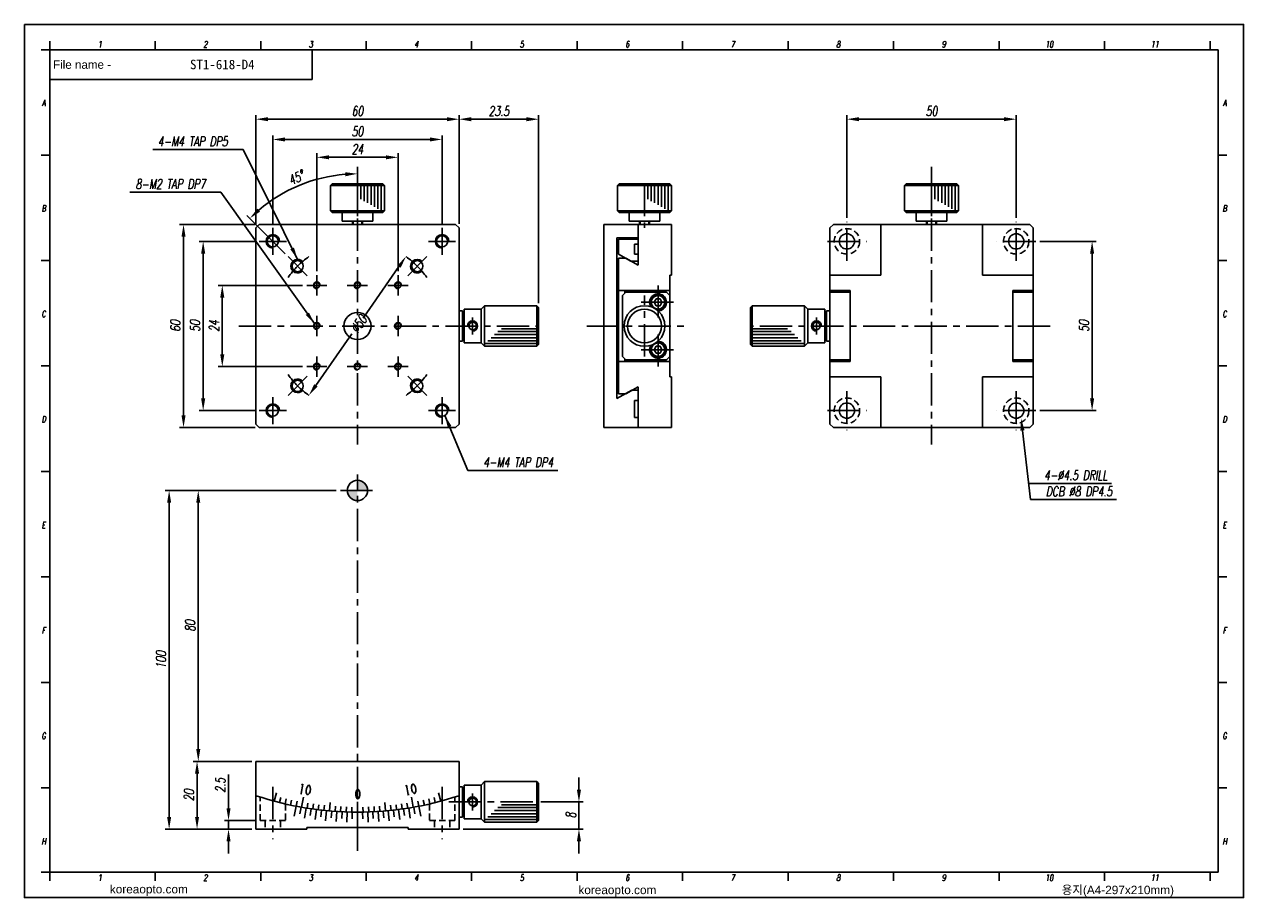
# Model space of a CAD drawing. Extents: x 0 to 360, y 0 to 258.
import ezdxf
from ezdxf.enums import TextEntityAlignment as Align

# ---------------------------------------------------------------- set-up
doc = ezdxf.new("R2010")
doc.units = 0
doc.header["$LTSCALE"] = 0.3
doc.header["$MEASUREMENT"] = 0
doc.linetypes.add('CENTER', pattern=[50.8, 31.75, -6.35, 6.35, -6.35])
doc.linetypes.add('HIDDEN', pattern=[9.525, 6.35, -3.175])
doc.layers.get('0').update_dxf_attribs({"linetype": 'CONTINUOUS'})
doc.layers.get('DEFPOINTS').update_dxf_attribs({"linetype": 'CONTINUOUS'})
for name, color, linetype in [('1', 7, 'CONTINUOUS'), ('3', 214, 'CONTINUOUS'), ('CEN', 1, 'CENTER'), ('FORM', 7, 'CONTINUOUS'), ('PAPER', 2, 'CONTINUOUS'), ('W', 4, 'CONTINUOUS')]:
    doc.layers.add(name, color=color, linetype=linetype)
doc.styles.add('H', font='arial.ttf')
doc.styles.add('S', font='romans.shx', dxfattribs={"width": 0.7, "oblique": 10, "bigfont": 'bigfont.shx'})
doc.styles.add('SEACAD_arial_ttf', font='arial.ttf')
doc.styles.add('SEACAD_arial_ttfI', font='arial.ttf')
doc.styles.get("Standard").update_dxf_attribs({"font": 'romans.shx', "width": 0.7, "oblique": 10, "bigfont": 'whgtxt.shx'})
doc.dimstyles.new('A1', dxfattribs={"dimscale": 1.5, "dimtxt": 0.96, "dimasz": 1.2, "dimexe": 0.4, "dimexo": 0.4, "dimgap": 0.32, "dimtad": 1, "dimdec": 4, "dimdsep": 46, "dimlunit": 6, "dimtxsty": 'Standard', "dimcen": 2.5, "dimclrd": 4, "dimclre": 4, "dimclrt": 3, "dimadec": 0, "dimazin": 0, "dimtfac": 1, "dimtdec": 4, "dimtmove": 0, "dimatfit": 3, "dimfxl": 0, "dimtolj": 1, "dimtzin": 0, "dimarcsym": 0})

# ---------------------------------------------------------------- blocks, each defined once
blk = doc.blocks.new('*D34')
at = {"color": 4, "lineweight": -2}
for p, q in [((68.37, 199.08), (68.37, 231.16)), ((128.37, 199.08), (128.37, 231.16)), ((71.97, 229.96), (124.77, 229.96))]:
    blk.add_line(p, q, dxfattribs=at)
at = {"color": 4}
for points in [[(71.97, 230.56), (71.97, 229.36), (68.37, 229.96)], [(124.77, 230.56), (124.77, 229.36), (128.37, 229.96)]]:
    blk.add_solid(points, dxfattribs=at)
at = {"layer": 'DEFPOINTS', "color": 0}
for p in [(128.37, 229.96), (68.37, 197.88), (128.37, 197.88)]:
    blk.add_point(p, dxfattribs=at)
at = {"color": 3, "insert": (98.37, 232.36), "char_height": 2.88, "attachment_point": 5}
blk.add_mtext('\\A1;60', dxfattribs=at)
blk = doc.blocks.new('*D35')
at = {"color": 4, "lineweight": -2}
for p, q in [((73.37, 199.08), (73.37, 225.18)), ((76.97, 223.98), (119.77, 223.98)), ((123.37, 199.08), (123.37, 225.18))]:
    blk.add_line(p, q, dxfattribs=at)
at = {"color": 4}
for points in [[(76.97, 224.58), (76.97, 223.38), (73.37, 223.98)], [(119.77, 224.58), (119.77, 223.38), (123.37, 223.98)]]:
    blk.add_solid(points, dxfattribs=at)
at = {"layer": 'DEFPOINTS', "color": 0}
for p in [(123.37, 223.98), (73.37, 197.88), (123.37, 197.88)]:
    blk.add_point(p, dxfattribs=at)
at = {"color": 3, "insert": (98.37, 226.38), "char_height": 2.88, "attachment_point": 5}
blk.add_mtext('\\A1;50', dxfattribs=at)
blk = doc.blocks.new('*D36')
at = {"color": 4, "lineweight": -2}
for p, q in [((92.12, 120.3), (41.55, 120.3)), ((42.75, 23.9), (42.75, 116.7)), ((67.17, 20.3), (41.55, 20.3))]:
    blk.add_line(p, q, dxfattribs=at)
at = {"color": 4}
for points in [[(42.15, 116.7), (43.35, 116.7), (42.75, 120.3)], [(42.15, 23.9), (43.35, 23.9), (42.75, 20.3)]]:
    blk.add_solid(points, dxfattribs=at)
at = {"layer": 'DEFPOINTS', "color": 0}
for p in [(42.75, 120.3), (93.32, 120.3), (68.37, 20.3)]:
    blk.add_point(p, dxfattribs=at)
at = {"color": 3, "insert": (40.35, 70.3), "char_height": 2.88, "attachment_point": 5, "rotation": 90}
blk.add_mtext('\\A1;100', dxfattribs=at)
blk = doc.blocks.new('*D37')
at = {"color": 4, "lineweight": -2}
for p, q in [((92.12, 120.3), (50.15, 120.3)), ((51.35, 43.9), (51.35, 116.7)), ((66.82, 40.3), (50.15, 40.3))]:
    blk.add_line(p, q, dxfattribs=at)
at = {"color": 4}
for points in [[(50.75, 116.7), (51.95, 116.7), (51.35, 120.3)], [(50.75, 43.9), (51.95, 43.9), (51.35, 40.3)]]:
    blk.add_solid(points, dxfattribs=at)
at = {"layer": 'DEFPOINTS', "color": 0}
for p in [(51.35, 120.3), (93.32, 120.3), (68.02, 40.3)]:
    blk.add_point(p, dxfattribs=at)
at = {"color": 3, "insert": (48.95, 80.3), "char_height": 2.88, "attachment_point": 5, "rotation": 90}
blk.add_mtext('\\A1;80', dxfattribs=at)
blk = doc.blocks.new('*D38')
at = {"color": 4, "lineweight": -2}
for p, q in [((67.17, 40.3), (49.8, 40.3)), ((51, 23.9), (51, 36.7)), ((67.17, 20.3), (49.8, 20.3))]:
    blk.add_line(p, q, dxfattribs=at)
at = {"color": 4}
for points in [[(50.4, 36.7), (51.6, 36.7), (51, 40.3)], [(50.4, 23.9), (51.6, 23.9), (51, 20.3)]]:
    blk.add_solid(points, dxfattribs=at)
at = {"layer": 'DEFPOINTS', "color": 0}
for p in [(51, 40.3), (68.37, 40.3), (68.37, 20.3)]:
    blk.add_point(p, dxfattribs=at)
at = {"color": 3, "insert": (48.6, 30.3), "char_height": 2.88, "attachment_point": 5, "rotation": 90}
blk.add_mtext('\\A1;20', dxfattribs=at)
blk = doc.blocks.new('*D39')
at = {"color": 4, "lineweight": -2}
for p, q in [((60.29, 26.4), (60.29, 36.46)), ((68.42, 22.8), (59.09, 22.8)), ((60.29, 20.3), (60.29, 22.8)), ((67.17, 20.3), (59.09, 20.3)), ((60.29, 16.7), (60.29, 13.1))]:
    blk.add_line(p, q, dxfattribs=at)
at = {"color": 4}
for points in [[(59.69, 26.4), (60.89, 26.4), (60.29, 22.8)], [(59.69, 16.7), (60.89, 16.7), (60.29, 20.3)]]:
    blk.add_solid(points, dxfattribs=at)
at = {"layer": 'DEFPOINTS', "color": 0}
for p in [(60.29, 22.8), (69.62, 22.8), (68.37, 20.3)]:
    blk.add_point(p, dxfattribs=at)
at = {"color": 3, "insert": (57.89, 33.23), "char_height": 2.88, "attachment_point": 5, "rotation": 90}
blk.add_mtext('\\A1;2.5', dxfattribs=at)
blk = doc.blocks.new('*D40')
at = {"color": 4, "lineweight": -2}
blk.add_line((77.01, 190.24), (65.73, 201.52), dxfattribs=at)
blk.add_arc((98.37, 168.88), 44.96, 94.589, 130.411, dxfattribs=at)
at = {"color": 4}
for points in [[(94.75, 214.3), (94.79, 213.1), (98.37, 213.84)], [(69.63, 202.67), (68.82, 203.56), (66.58, 200.67)]]:
    blk.add_solid(points, dxfattribs=at)
at = {"layer": 'DEFPOINTS', "color": 0}
for p in [(98.37, 215.88), (86.73, 212.31), (77.86, 189.39), (83.52, 183.73), (98.37, 133.88)]:
    blk.add_point(p, dxfattribs=at)
at = {"color": 3, "insert": (80.24, 212.64), "char_height": 2.88, "attachment_point": 5, "rotation": 22.5}
blk.add_mtext('\\A1;45°', dxfattribs=at)
blk = doc.blocks.new('*D41')
at = {"color": 4, "lineweight": -2}
for p, q in [((68.17, 198.88), (45.8, 198.88)), ((47, 195.28), (47, 142.48)), ((68.17, 138.88), (45.8, 138.88))]:
    blk.add_line(p, q, dxfattribs=at)
at = {"color": 4}
for points in [[(46.4, 195.28), (47.6, 195.28), (47, 198.88)], [(46.4, 142.48), (47.6, 142.48), (47, 138.88)]]:
    blk.add_solid(points, dxfattribs=at)
at = {"layer": 'DEFPOINTS', "color": 0}
for p in [(69.37, 198.88), (47, 138.88), (69.37, 138.88)]:
    blk.add_point(p, dxfattribs=at)
at = {"color": 3, "insert": (44.6, 168.88), "char_height": 2.88, "attachment_point": 5, "rotation": 90}
blk.add_mtext('\\A1;60', dxfattribs=at)
blk = doc.blocks.new('*D42')
at = {"color": 4, "lineweight": -2}
for p, q in [((68.17, 193.88), (51.6, 193.88)), ((52.8, 147.48), (52.8, 190.28)), ((68.17, 143.88), (51.6, 143.88))]:
    blk.add_line(p, q, dxfattribs=at)
at = {"color": 4}
for points in [[(52.2, 190.28), (53.4, 190.28), (52.8, 193.88)], [(52.2, 147.48), (53.4, 147.48), (52.8, 143.88)]]:
    blk.add_solid(points, dxfattribs=at)
at = {"layer": 'DEFPOINTS', "color": 0}
for p in [(52.8, 193.88), (69.37, 193.88), (69.37, 143.88)]:
    blk.add_point(p, dxfattribs=at)
at = {"color": 3, "insert": (50.4, 168.88), "char_height": 2.88, "attachment_point": 5, "rotation": 90}
blk.add_mtext('\\A1;50', dxfattribs=at)
blk = doc.blocks.new('*D43')
at = {"color": 4, "lineweight": -2}
for p, q in [((86.37, 185.08), (86.37, 219.9)), ((110.37, 185.08), (110.37, 219.9)), ((89.97, 218.7), (106.77, 218.7))]:
    blk.add_line(p, q, dxfattribs=at)
at = {"color": 4}
for points in [[(89.97, 219.3), (89.97, 218.1), (86.37, 218.7)], [(106.77, 219.3), (106.77, 218.1), (110.37, 218.7)]]:
    blk.add_solid(points, dxfattribs=at)
at = {"layer": 'DEFPOINTS', "color": 0}
for p in [(110.37, 218.7), (86.37, 183.88), (110.37, 183.88)]:
    blk.add_point(p, dxfattribs=at)
at = {"color": 3, "insert": (98.37, 221.1), "char_height": 2.88, "attachment_point": 5}
blk.add_mtext('\\A1;24', dxfattribs=at)
blk = doc.blocks.new('*D44')
at = {"color": 4, "lineweight": -2}
for p, q in [((82.17, 180.88), (57.24, 180.88)), ((58.44, 160.48), (58.44, 177.28)), ((82.17, 156.88), (57.24, 156.88))]:
    blk.add_line(p, q, dxfattribs=at)
at = {"color": 4}
for points in [[(57.84, 177.28), (59.04, 177.28), (58.44, 180.88)], [(57.84, 160.48), (59.04, 160.48), (58.44, 156.88)]]:
    blk.add_solid(points, dxfattribs=at)
at = {"layer": 'DEFPOINTS', "color": 0}
for p in [(58.44, 180.88), (83.37, 180.88), (83.37, 156.88)]:
    blk.add_point(p, dxfattribs=at)
at = {"color": 3, "insert": (56.04, 168.88), "char_height": 2.88, "attachment_point": 5, "rotation": 90}
blk.add_mtext('\\A1;24', dxfattribs=at)
blk = doc.blocks.new('*D45')
at = {"color": 4, "lineweight": -2}
for p, q in [((163.78, 31.9), (163.78, 35.5)), ((152.57, 28.3), (164.98, 28.3)), ((163.78, 20.3), (163.78, 28.3)), ((129.57, 20.3), (164.98, 20.3)), ((163.78, 16.7), (163.78, 13.1))]:
    blk.add_line(p, q, dxfattribs=at)
at = {"color": 4}
for points in [[(163.18, 31.9), (164.38, 31.9), (163.78, 28.3)], [(163.18, 16.7), (164.38, 16.7), (163.78, 20.3)]]:
    blk.add_solid(points, dxfattribs=at)
at = {"layer": 'DEFPOINTS', "color": 0}
for p in [(151.37, 28.3), (163.78, 28.3), (128.37, 20.3)]:
    blk.add_point(p, dxfattribs=at)
at = {"color": 3, "insert": (161.38, 24.3), "char_height": 2.88, "attachment_point": 5, "rotation": 90}
blk.add_mtext('\\A1;8', dxfattribs=at)
blk = doc.blocks.new('*D46')
at = {"color": 4, "lineweight": -2}
for p, q in [((128.37, 199.08), (128.37, 231.16)), ((151.87, 175.58), (151.87, 231.16)), ((131.97, 229.96), (148.27, 229.96))]:
    blk.add_line(p, q, dxfattribs=at)
at = {"color": 4}
for points in [[(131.97, 230.56), (131.97, 229.36), (128.37, 229.96)], [(148.27, 230.56), (148.27, 229.36), (151.87, 229.96)]]:
    blk.add_solid(points, dxfattribs=at)
at = {"layer": 'DEFPOINTS', "color": 0}
for p in [(151.87, 229.96), (128.37, 197.88), (151.87, 174.38)]:
    blk.add_point(p, dxfattribs=at)
at = {"color": 3, "insert": (140.12, 232.36), "char_height": 2.88, "attachment_point": 5}
blk.add_mtext('\\A1;23.5', dxfattribs=at)
blk = doc.blocks.new('*D32')
at = {"color": 4, "lineweight": -2}
for p, q in [((242.92, 200.83), (242.92, 231.16)), ((292.92, 200.83), (292.92, 231.16)), ((246.52, 229.96), (289.32, 229.96))]:
    blk.add_line(p, q, dxfattribs=at)
at = {"color": 4}
for points in [[(246.52, 230.56), (246.52, 229.36), (242.92, 229.96)], [(289.32, 230.56), (289.32, 229.36), (292.92, 229.96)]]:
    blk.add_solid(points, dxfattribs=at)
at = {"layer": 'DEFPOINTS', "color": 0}
for p in [(292.92, 229.96), (242.92, 199.63), (292.92, 199.63)]:
    blk.add_point(p, dxfattribs=at)
at = {"color": 3, "insert": (267.92, 232.36), "char_height": 2.88, "attachment_point": 5}
blk.add_mtext('\\A1;50', dxfattribs=at)
blk = doc.blocks.new('*D33')
at = {"color": 4, "lineweight": -2}
for p, q in [((299.87, 193.88), (316.54, 193.88)), ((315.34, 190.28), (315.34, 147.48)), ((299.87, 143.88), (316.54, 143.88))]:
    blk.add_line(p, q, dxfattribs=at)
at = {"color": 4}
for points in [[(314.74, 190.28), (315.94, 190.28), (315.34, 193.88)], [(314.74, 147.48), (315.94, 147.48), (315.34, 143.88)]]:
    blk.add_solid(points, dxfattribs=at)
at = {"layer": 'DEFPOINTS', "color": 0}
for p in [(298.67, 193.88), (298.67, 143.88), (315.34, 143.88)]:
    blk.add_point(p, dxfattribs=at)
at = {"color": 3, "insert": (312.94, 168.88), "char_height": 2.88, "attachment_point": 5, "rotation": 90}
blk.add_mtext('\\A1;50', dxfattribs=at)
blk = doc.blocks.new('erdftrgf45r')
at = {"layer": 'W'}
for p, q in [((34921.74, 9666.28), (35198.74, 9666.28)), ((34921.74, 9471.28), (34921.74, 9666.28)), ((35198.74, 9666.28), (35198.74, 9471.28)), ((35198.74, 9471.28), (34921.74, 9471.28))]:
    blk.add_line(p, q, dxfattribs=at)

msp = doc.modelspace()

# ---------------------------------------------------------------- hatches: boundary and pattern name
h = msp.add_hatch(color=3)
h.paths.add_polyline_path([(98.36785, 120.30339), (101.36785, 120.30339, 0.414213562), (98.36785, 123.30339)])
h.paths.add_polyline_path([(95.36785, 120.30339, 0.414213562), (98.36785, 117.30339), (98.36785, 120.30339)])

# ---------------------------------------------------------------- linework, layer by layer
at = {"color": 1, "linetype": 'CENTER'}
for p, q in [((98.36785, 215.88169), (98.36785, 133.88169)), ((242.91925, 188.13169), (242.91925, 199.63169)), ((292.91925, 188.13169), (292.91925, 199.63169)), ((237.16925, 193.88169), (248.66925, 193.88169)), ((298.66925, 193.88169), (287.16925, 193.88169)), ((187.14355, 180.88169), (187.14355, 170.88169)), ((183.14355, 159.88169), (183.14355, 177.88169)), ((182.14355, 175.88169), (192.14355, 175.88169)), ((132.36785, 166.38169), (132.36785, 171.38169)), ((233.91925, 166.38169), (233.91925, 171.38169)), ((63.36785, 168.88169), (151.36785, 168.88169)), ((166.14355, 168.88169), (196.14355, 168.88169)), ((187.14355, 156.88169), (187.14355, 166.88169)), ((302.91925, 168.88169), (214.91925, 168.88169)), ((182.14355, 161.88169), (192.14355, 161.88169)), ((242.91925, 149.63169), (242.91925, 138.13169)), ((292.91925, 149.63169), (292.91925, 138.13169)), ((237.16925, 143.88169), (248.66925, 143.88169)), ((298.66925, 143.88169), (287.16925, 143.88169)), ((98.36785, 13.91044), (98.36785, 124.98793)), ((93.32064, 120.30339), (103.41506, 120.30339)), ((73.36785, 32.75817), (73.36785, 17.30339)), ((123.36785, 32.75817), (123.36785, 17.30339)), ((132.36785, 25.80339), (132.36785, 30.80339))]:
    msp.add_line(p, q, dxfattribs=at)
for p, q in [((90.36785, 210.38169), (90.86785, 210.88169)), ((90.36785, 210.38169), (90.36785, 202.88169)), ((105.86785, 210.88169), (90.86785, 210.88169)), ((99.36785, 210.38169), (99.36785, 206.38169)), ((100.36785, 210.38169), (100.36785, 205.79836)), ((101.36785, 210.38169), (101.36785, 205.21502)), ((102.36785, 210.38169), (102.36785, 204.63169)), ((103.36785, 210.38169), (103.36785, 204.04836)), ((104.36785, 210.38169), (104.36785, 203.46502)), ((105.36785, 210.38169), (105.36785, 202.88169)), ((106.36785, 210.38169), (105.86785, 210.88169)), ((106.36785, 210.38169), (106.36785, 202.88169)), ((175.14355, 210.38169), (175.64355, 210.88169)), ((175.14355, 210.38169), (175.14355, 202.88169)), ((190.64355, 210.88169), (175.64355, 210.88169)), ((184.14355, 210.38169), (184.14355, 206.38169)), ((185.14355, 210.38169), (185.14355, 205.79836)), ((186.14355, 210.38169), (186.14355, 205.21502)), ((187.14355, 210.38169), (187.14355, 204.63169)), ((188.14355, 210.38169), (188.14355, 204.04836)), ((189.14355, 210.38169), (189.14355, 203.46502)), ((190.14355, 210.38169), (190.14355, 202.88169)), ((191.14355, 210.38169), (190.64355, 210.88169)), ((191.14355, 210.38169), (191.14355, 202.88169)), ((259.91925, 210.38169), (260.41925, 210.88169)), ((259.91925, 210.38169), (259.91925, 202.88169)), ((275.41925, 210.88169), (260.41925, 210.88169)), ((268.91925, 210.38169), (268.91925, 206.38169)), ((269.91925, 210.38169), (269.91925, 205.79836)), ((270.91925, 210.38169), (270.91925, 205.21502)), ((271.91925, 210.38169), (271.91925, 204.63169)), ((272.91925, 210.38169), (272.91925, 204.04836)), ((273.91925, 210.38169), (273.91925, 203.46502)), ((274.91925, 210.38169), (274.91925, 202.88169)), ((275.91925, 210.38169), (275.41925, 210.88169)), ((275.91925, 210.38169), (275.91925, 202.88169)), ((90.36785, 202.88169), (90.86785, 202.38169)), ((105.86785, 202.38169), (90.86785, 202.38169)), ((93.86785, 202.38169), (93.86785, 199.88169)), ((102.86785, 202.38169), (102.86785, 199.88169)), ((105.86785, 202.38169), (106.36785, 202.88169)), ((175.14355, 202.88169), (175.64355, 202.38169)), ((190.64355, 202.38169), (175.64355, 202.38169)), ((178.64355, 202.38169), (178.64355, 199.88169)), ((187.64355, 202.38169), (187.64355, 199.88169)), ((190.64355, 202.38169), (191.14355, 202.88169)), ((259.91925, 202.88169), (260.41925, 202.38169)), ((275.41925, 202.38169), (260.41925, 202.38169)), ((263.41925, 202.38169), (263.41925, 199.88169)), ((272.41925, 202.38169), (272.41925, 199.88169)), ((275.41925, 202.38169), (275.91925, 202.88169)), ((69.36785, 198.88169), (68.36785, 197.88169)), ((127.36785, 198.88169), (69.36785, 198.88169)), ((93.86785, 199.88169), (102.86785, 199.88169)), ((96.86785, 199.88169), (96.86785, 198.88169)), ((99.86785, 198.88169), (96.86785, 198.88169)), ((99.86785, 199.88169), (99.86785, 198.88169)), ((128.36785, 197.88169), (127.36785, 198.88169)), ((171.14355, 198.88169), (171.14355, 138.88169)), ((181.28233, 198.88169), (171.14355, 198.88169)), ((178.64355, 199.88169), (187.64355, 199.88169)), ((181.28233, 198.88169), (181.28233, 186.88169)), ((191.14355, 198.88169), (181.28233, 198.88169)), ((181.28233, 194.88169), (181.28233, 198.88169)), ((181.64355, 199.88169), (181.64355, 198.88169)), ((184.64355, 198.88169), (181.64355, 198.88169)), ((184.64355, 199.88169), (184.64355, 198.88169)), ((191.14355, 183.88169), (191.14355, 198.88169)), ((263.41925, 199.88169), (272.41925, 199.88169)), ((266.41925, 199.88169), (266.41925, 198.88169)), ((269.41925, 198.88169), (266.41925, 198.88169)), ((269.41925, 199.88169), (269.41925, 198.88169)), ((68.36785, 197.88169), (68.36785, 139.88169)), ((128.36785, 139.88169), (128.36785, 197.88169)), ((174.93496, 147.42169), (174.93496, 194.88169)), ((174.93496, 194.88169), (181.28233, 194.88169)), ((175.46585, 194.55712), (181.28233, 194.55712)), ((175.46585, 190.0523), (175.46585, 194.55712)), ((181.28233, 194.55712), (181.28233, 193.05712)), ((181.28233, 193.05712), (180.18983, 193.05712)), ((180.18983, 193.05712), (180.18983, 190.05712)), ((179.12601, 188.05712), (175.46585, 190.0523)), ((175.46585, 188.88169), (175.46585, 148.88169)), ((177.61333, 188.88169), (175.46585, 188.88169)), ((181.28233, 186.88169), (177.61333, 188.88169)), ((181.28233, 188.05712), (179.12601, 188.05712)), ((180.18983, 190.05712), (181.28233, 190.05712)), ((181.28233, 190.05712), (181.28233, 188.05712)), ((190.64355, 153.88169), (190.64355, 183.88169)), ((191.14355, 183.88169), (190.64355, 183.88169)), ((176.64355, 177.88169), (176.64355, 159.88169)), ((185.98885, 175.88169), (186.5662, 176.88169)), ((186.5662, 176.88169), (187.7209, 176.88169)), ((129.36785, 173.38169), (129.36785, 164.38169)), ((134.86785, 173.88169), (129.86785, 173.88169)), ((129.86785, 163.88169), (129.86785, 173.88169)), ((134.86785, 173.88169), (135.86785, 174.88169)), ((134.86785, 163.88169), (134.86785, 173.88169)), ((151.36785, 174.88169), (135.86785, 174.88169)), ((151.86785, 174.38169), (151.36785, 174.88169)), ((151.86785, 163.38169), (151.86785, 174.38169)), ((186.5662, 174.88169), (185.98885, 175.88169)), ((187.7209, 174.88169), (186.5662, 174.88169)), ((188.29825, 175.88169), (187.7209, 174.88169)), ((214.41925, 174.38169), (214.91925, 174.88169)), ((214.41925, 163.38169), (214.41925, 174.38169)), ((214.91925, 174.88169), (230.41925, 174.88169)), ((231.41925, 173.88169), (230.41925, 174.88169)), ((231.41925, 173.88169), (236.41925, 173.88169)), ((231.41925, 163.88169), (231.41925, 173.88169)), ((236.41925, 163.88169), (236.41925, 173.88169)), ((236.91925, 173.38169), (236.91925, 164.38169)), ((129.86785, 171.88169), (129.36785, 171.88169)), ((129.36785, 165.88169), (129.36785, 171.88169)), ((236.41925, 171.88169), (236.91925, 171.88169)), ((236.91925, 165.88169), (236.91925, 171.88169)), ((129.86785, 165.88169), (129.36785, 165.88169)), ((236.41925, 165.88169), (236.91925, 165.88169)), ((134.86785, 163.88169), (129.86785, 163.88169)), ((134.86785, 163.88169), (135.86785, 162.88169)), ((151.36785, 162.88169), (135.86785, 162.88169)), ((151.86785, 163.38169), (151.36785, 162.88169)), ((186.5662, 162.88169), (185.98885, 161.88169)), ((187.7209, 162.88169), (186.5662, 162.88169)), ((188.29825, 161.88169), (187.7209, 162.88169)), ((214.41925, 163.38169), (214.91925, 162.88169)), ((214.91925, 162.88169), (230.41925, 162.88169)), ((231.41925, 163.88169), (230.41925, 162.88169)), ((231.41925, 163.88169), (236.41925, 163.88169)), ((176.64355, 159.88169), (177.64355, 158.88169)), ((177.36565, 159.15959), (177.36565, 158.38169)), ((177.64355, 158.88169), (189.64355, 158.88169)), ((185.98885, 161.88169), (186.5662, 160.88169)), ((186.5662, 160.88169), (187.7209, 160.88169)), ((187.7209, 160.88169), (188.29825, 161.88169)), ((175.46585, 158.38169), (190.64355, 158.38169)), ((191.14355, 153.88169), (190.64355, 153.88169)), ((191.14355, 138.88169), (191.14355, 153.88169)), ((179.44783, 149.88169), (174.93496, 147.42169)), ((175.46585, 148.88169), (177.61333, 148.88169)), ((177.61333, 148.88169), (181.28233, 150.88169)), ((181.28233, 149.88169), (179.44783, 149.88169)), ((181.28233, 150.88169), (181.28233, 138.88169)), ((181.28233, 146.88169), (181.28233, 149.88169)), ((180.22778, 146.88169), (181.28233, 146.88169)), ((180.22778, 141.88169), (180.22778, 146.88169)), ((181.28233, 141.88169), (180.22778, 141.88169)), ((181.28233, 138.88169), (181.28233, 141.88169)), ((68.36785, 139.88169), (69.36785, 138.88169)), ((69.36785, 138.88169), (127.36785, 138.88169)), ((127.36785, 138.88169), (128.36785, 139.88169)), ((171.14355, 138.88169), (181.28233, 138.88169)), ((181.28233, 138.88169), (191.14355, 138.88169)), ((7.47564, 59.85941), (7.47564, 7.52941)), ((129.36785, 32.80339), (129.36785, 23.80339)), ((134.86785, 33.30339), (129.86785, 33.30339)), ((129.86785, 23.30339), (129.86785, 33.30339)), ((134.86785, 33.30339), (135.86785, 34.30339)), ((134.86785, 23.30339), (134.86785, 33.30339)), ((151.36785, 34.30339), (135.86785, 34.30339)), ((151.86785, 33.80339), (151.36785, 34.30339)), ((151.86785, 22.80339), (151.86785, 33.80339)), ((129.86785, 31.30339), (129.36785, 31.30339)), ((129.36785, 25.30339), (129.36785, 31.30339)), ((129.86785, 25.30339), (129.36785, 25.30339)), ((134.86785, 23.30339), (129.86785, 23.30339)), ((134.86785, 23.30339), (135.86785, 22.30339)), ((151.36785, 22.30339), (135.86785, 22.30339)), ((151.86785, 22.80339), (151.36785, 22.30339)), ((7.47564, 7.52941), (69.78501, 7.52941))]:
    msp.add_line(p, q)
at = {"color": 3}
for p, q in [((90.36785, 210.38169), (106.36785, 210.38169)), ((175.14355, 210.38169), (191.14355, 210.38169)), ((259.91925, 210.38169), (275.91925, 210.38169)), ((90.36785, 202.88169), (106.36785, 202.88169)), ((175.14355, 202.88169), (191.14355, 202.88169)), ((259.91925, 202.88169), (275.91925, 202.88169)), ((97.11785, 199.88169), (97.11785, 198.88169)), ((99.61785, 199.88169), (99.61785, 198.88169)), ((181.89355, 199.88169), (181.89355, 198.88169)), ((184.39355, 199.88169), (184.39355, 198.88169)), ((266.66925, 199.88169), (266.66925, 198.88169)), ((269.16925, 199.88169), (269.16925, 198.88169)), ((135.86785, 162.88169), (135.86785, 174.88169)), ((151.36785, 162.88169), (151.36785, 174.88169)), ((214.91925, 162.88169), (214.91925, 174.88169)), ((230.41925, 162.88169), (230.41925, 174.88169)), ((151.36785, 166.3297), (138.86785, 166.3297)), ((151.36785, 167.22143), (139.86785, 167.22143)), ((151.36785, 168.06857), (140.86785, 168.06857)), ((214.91925, 168.06857), (225.41925, 168.06857)), ((214.91925, 167.22143), (226.41925, 167.22143)), ((214.91925, 166.3297), (227.41925, 166.3297)), ((151.36785, 163.68424), (135.86785, 163.68424)), ((151.36785, 164.45707), (136.86785, 164.45707)), ((151.36785, 165.39338), (137.86785, 165.39338)), ((214.91925, 165.39338), (228.41925, 165.39338)), ((214.91925, 164.45707), (229.41925, 164.45707)), ((214.91925, 163.68424), (230.41925, 163.68424)), ((135.86785, 22.30339), (135.86785, 34.30339)), ((151.36785, 22.30339), (151.36785, 34.30339)), ((151.36785, 25.7514), (138.86785, 25.7514)), ((151.36785, 26.64313), (139.86785, 26.64313)), ((151.36785, 27.49027), (140.86785, 27.49027)), ((151.36785, 23.10595), (135.86785, 23.10595)), ((151.36785, 23.87877), (136.86785, 23.87877)), ((151.36785, 24.81509), (137.86785, 24.81509))]:
    msp.add_line(p, q, dxfattribs=at)
at = {"color": 4, "linetype": 'ByBlock'}
for p, q in [((100.01125, 171.23281), (110.62801, 186.4216)), ((96.72252, 166.53192), (86.09331, 151.35184))]:
    msp.add_line(p, q, dxfattribs=at)
at = {"color": 4}
for p, q in [((294.76371, 138.05618), (297.15893, 117.62704)), ((296.5984, 122.40791), (321.01477, 122.40791)), ((297.15893, 117.62704), (322.53193, 117.62704))]:
    msp.add_line(p, q, dxfattribs=at)
at = {"color": 2, "linetype": 'HIDDEN'}
for p, q in [((69.61785, 22.80339), (69.61785, 29.75817)), ((127.11785, 22.80339), (127.11785, 29.75817)), ((77.11785, 27.71054), (77.11785, 22.80339)), ((119.61785, 27.71054), (119.61785, 22.80339)), ((77.11785, 22.80339), (69.61785, 22.80339)), ((71.11785, 22.80339), (71.11785, 20.30339)), ((75.61785, 22.80339), (75.61785, 20.30339)), ((119.61785, 22.80339), (127.11785, 22.80339)), ((121.11785, 22.80339), (121.11785, 20.30339)), ((125.61785, 22.80339), (125.61785, 20.30339))]:
    msp.add_line(p, q, dxfattribs=at)
msp.add_lwpolyline([(-0.00007, 257.96583), (360.08015, 257.96583), (360.08015, 0.0537), (-0.00007, 0.0537)], close=True)
at = {"color": 3}
msp.add_circle((81.84824, 214.79169), 0.2417, dxfattribs=at)
for centre, radius in [((73.36785, 193.88169), 1.65), ((123.36785, 193.88169), 1.65), ((80.69018, 186.55936), 1.65), ((116.04552, 186.55936), 1.65), ((86.36785, 180.88169), 0.8), ((98.36785, 180.88169), 0.8), ((110.36785, 180.88169), 0.8), ((187.14355, 175.88169), 2), ((98.36785, 168.88169), 4), ((183.14355, 168.88169), 6), ((183.14355, 168.88169), 5), ((86.36785, 168.88169), 0.8), ((110.36785, 168.88169), 0.8), ((132.36785, 168.88169), 1.1), ((233.91925, 168.88169), 1.1), ((187.14355, 161.88169), 2), ((86.36785, 156.88169), 0.8), ((98.36785, 156.88169), 0.8), ((110.36785, 156.88169), 0.8), ((80.69018, 151.20402), 1.65), ((116.04552, 151.20402), 1.65), ((73.36785, 143.88169), 1.65), ((123.36785, 143.88169), 1.65), ((98.36785, 120.30339), 3), ((132.36785, 28.30339), 1.1)]:
    msp.add_circle(centre, radius)
at = {"color": 2, "linetype": 'HIDDEN'}
for centre in [(242.91925, 193.88169), (292.91925, 193.88169), (242.91925, 143.88169), (292.91925, 143.88169)]:
    msp.add_circle(centre, 3.75, dxfattribs=at)
for centre, radius, start, end in [((187.14355, 175.88169), 2.5, 269.275774, 211.234467), ((187.14355, 175.88169), 2.25, 260.391803, 220.118435), ((187.14355, 161.88169), 2.5, 148.765533, 90.724226), ((187.14355, 161.88169), 2.25, 139.881565, 99.608197)]:
    msp.add_arc(centre, radius, start, end)
at = {"color": 3}
for centre, start, end in [((132.36785, 168.88169), 270, 180), ((233.91925, 168.88169), 0, 270), ((132.36785, 28.30339), 270, 180)]:
    msp.add_arc(centre, 1.5, start, end, dxfattribs=at)
at = {"color": 4, "linetype": 'ByBlock'}
for points in [[(110.13624, 186.76534), (111.11979, 186.07785), (112.69047, 189.37224)], [(85.60182, 151.69598), (86.5848, 151.00769), (84.02844, 148.40289)]]:
    msp.add_solid(points, dxfattribs=at)
at = {"color": 4}
msp.add_solid([(294.1678, 137.98631), (294.3445, 141.63169), (295.35963, 138.12605)], dxfattribs=at)
at = {"layer": '1', "color": 7, "linetype": 'Continuous'}
for p, q in [((237.91925, 197.88169), (238.91925, 198.88169)), ((238.91925, 198.88169), (296.91925, 198.88169)), ((252.91925, 183.88169), (252.91925, 198.88169)), ((282.91925, 183.88169), (282.91925, 198.88169)), ((296.91925, 198.88169), (297.91925, 197.88169)), ((237.91925, 139.88169), (237.91925, 197.88169)), ((297.91925, 197.88169), (297.91925, 139.88169)), ((237.91925, 183.88169), (252.91925, 183.88169)), ((297.91925, 183.88169), (282.91925, 183.88169)), ((175.46585, 179.38169), (190.64355, 179.38169)), ((177.64355, 178.88169), (176.64355, 177.88169)), ((177.36565, 179.38169), (177.36565, 178.60379)), ((189.64355, 178.88169), (177.64355, 178.88169)), ((187.7209, 176.88169), (188.29825, 175.88169)), ((190.64355, 177.88169), (189.64355, 178.88169)), ((237.91925, 179.38169), (243.91925, 179.38169)), ((237.91925, 178.88169), (237.91925, 158.88169)), ((243.91925, 178.88169), (237.91925, 178.88169)), ((243.91925, 179.38169), (243.91925, 158.38169)), ((243.91925, 158.88169), (243.91925, 178.88169)), ((291.91925, 158.38169), (291.91925, 179.38169)), ((291.91925, 179.38169), (297.91925, 179.38169)), ((291.91925, 178.88169), (291.91925, 158.88169)), ((297.91925, 178.88169), (291.91925, 178.88169)), ((297.91925, 158.88169), (297.91925, 178.88169)), ((129.36785, 173.38169), (128.36785, 173.38169)), ((236.91925, 173.38169), (237.91925, 173.38169)), ((128.36785, 164.38169), (129.36785, 164.38169)), ((237.91925, 164.38169), (236.91925, 164.38169)), ((189.64355, 158.88169), (190.64355, 159.88169)), ((237.91925, 158.88169), (243.91925, 158.88169)), ((291.91925, 158.88169), (297.91925, 158.88169)), ((243.91925, 158.38169), (237.91925, 158.38169)), ((297.91925, 158.38169), (291.91925, 158.38169)), ((237.91925, 153.88169), (252.91925, 153.88169)), ((252.91925, 153.88169), (252.91925, 138.88169)), ((297.91925, 153.88169), (282.91925, 153.88169)), ((282.91925, 153.88169), (282.91925, 138.88169)), ((238.91925, 138.88169), (237.91925, 139.88169)), ((296.91925, 138.88169), (238.91925, 138.88169)), ((297.91925, 139.88169), (296.91925, 138.88169)), ((128.36785, 40.30339), (68.36785, 40.30339)), ((68.36785, 40.30339), (68.36785, 20.30339)), ((128.36785, 20.30339), (128.36785, 40.30339)), ((82.23555, 33.53656), (81.74716, 30.76678)), ((81.84863, 33.36679), (82.23555, 33.53656)), ((83.32188, 32.27405), (83.51869, 32.71533)), ((83.51869, 32.71533), (83.8309, 33.13626)), ((83.8309, 33.13626), (83.96665, 33.23131)), ((83.96665, 33.23131), (84.19747, 33.19062)), ((84.19747, 33.19062), (84.29253, 33.05486)), ((84.29253, 33.05486), (84.44194, 32.55253)), ((84.44194, 32.55253), (84.47595, 32.07055)), ((112.57893, 32.9598), (112.88445, 33.25166)), ((112.88445, 33.25166), (113.37284, 30.48189)), ((114.33707, 32.43684), (114.37108, 32.91882)), ((114.45917, 31.7444), (114.33707, 32.43684)), ((114.37108, 32.91882), (114.5205, 33.42115)), ((114.5205, 33.42115), (114.61556, 33.55691)), ((114.61556, 33.55691), (114.84637, 33.5976)), ((114.84637, 33.5976), (114.98213, 33.50255)), ((114.98213, 33.50255), (115.29434, 33.08162)), ((115.29434, 33.08162), (115.49114, 32.64034)), ((115.49114, 32.64034), (115.61324, 31.94789)), ((129.36785, 32.80339), (128.36785, 32.80339)), ((74.42709, 30.95526), (73.78004, 28.54044)), ((75.74815, 29.58074), (75.38527, 28.1253)), ((77.33492, 29.19979), (76.9975, 27.73824)), ((78.92811, 28.84659), (78.61624, 27.37937)), ((81.51635, 30.80748), (81.97798, 30.72609)), ((82.39222, 29.70108), (81.87127, 26.74666)), ((83.19978, 31.5816), (83.32188, 32.27405)), ((83.23379, 31.09963), (83.19978, 31.5816)), ((83.38321, 30.5973), (83.23379, 31.09963)), ((83.47827, 30.46154), (83.38321, 30.5973)), ((83.70908, 30.42084), (83.47827, 30.46154)), ((83.84484, 30.5159), (83.70908, 30.42084)), ((84.15705, 30.93683), (83.84484, 30.5159)), ((84.35386, 31.37811), (84.15705, 30.93683)), ((84.47595, 32.07055), (84.35386, 31.37811)), ((97.8991, 30.99871), (98.01629, 31.46746)), ((97.8991, 30.29558), (97.8991, 30.99871)), ((98.01629, 29.82683), (97.8991, 30.29558)), ((98.01629, 31.46746), (98.25066, 31.93621)), ((98.25066, 29.35808), (98.01629, 29.82683)), ((98.25066, 31.93621), (98.36785, 32.05339)), ((98.36785, 29.24089), (98.25066, 29.35808)), ((98.36785, 32.05339), (98.60222, 32.05339)), ((98.60222, 29.24089), (98.36785, 29.24089)), ((98.60222, 32.05339), (98.71941, 31.93621)), ((98.71941, 29.35808), (98.60222, 29.24089)), ((98.71941, 31.93621), (98.95379, 31.46746)), ((98.95379, 29.82683), (98.71941, 29.35808)), ((98.95379, 31.46746), (99.07097, 30.99871)), ((99.07097, 30.29558), (98.95379, 29.82683)), ((99.07097, 30.99871), (99.07097, 30.29558)), ((113.14202, 30.44119), (113.60365, 30.52259)), ((114.34348, 29.70108), (114.86443, 26.74666)), ((114.65597, 31.30312), (114.45917, 31.7444)), ((114.96819, 30.88219), (114.65597, 31.30312)), ((115.10394, 30.78713), (114.96819, 30.88219)), ((115.33476, 30.82783), (115.10394, 30.78713)), ((115.42982, 30.96359), (115.33476, 30.82783)), ((115.57923, 31.46592), (115.42982, 30.96359)), ((115.61324, 31.94789), (115.57923, 31.46592)), ((117.80759, 28.84659), (118.11946, 27.37937)), ((119.40077, 29.19979), (119.7382, 27.73824)), ((120.98755, 29.58074), (121.35043, 28.1253)), ((122.30861, 30.95526), (122.95566, 28.54044)), ((80.24099, 27.04881), (79.66857, 24.10393)), ((80.52721, 28.52125), (80.24099, 27.04881)), ((81.73522, 26.77075), (81.38506, 24.80164)), ((83.2337, 26.51663), (82.75578, 23.55494)), ((83.74123, 27.95453), (83.50657, 26.473)), ((84.73605, 26.28651), (84.44906, 24.30721)), ((85.35516, 27.71333), (85.1464, 26.22793)), ((86.24189, 26.08046), (85.85897, 23.105)), ((86.97306, 27.50033), (86.79026, 26.01151)), ((87.75084, 25.89853), (87.52732, 23.91106)), ((88.59444, 27.3156), (88.43764, 25.82381)), ((89.2625, 25.74076), (88.97496, 22.75457)), ((90.30594, 28.15538), (90.08805, 25.6649)), ((90.7765, 25.60719), (90.61668, 23.61358)), ((91.84562, 27.03116), (91.74098, 25.53481)), ((92.29243, 25.49786), (92.10058, 22.504)), ((93.47444, 26.93153), (93.39593, 25.43359)), ((93.80993, 25.4128), (93.71397, 23.4151)), ((95.10475, 26.86035), (95.0524, 25.36127)), ((95.32859, 25.35202), (95.23261, 22.35356)), ((96.73605, 26.81763), (96.70987, 25.31786)), ((96.84802, 25.31555), (96.81603, 23.31581)), ((98.36785, 28.30339), (98.36785, 25.30339)), ((98.36785, 25.30339), (98.36785, 22.30339)), ((99.88767, 25.31555), (99.91967, 23.31581)), ((99.99965, 26.81763), (100.02583, 25.31786)), ((101.40711, 25.35202), (101.50309, 22.35356)), ((101.63095, 26.86035), (101.6833, 25.36127)), ((102.92577, 25.4128), (103.02173, 23.4151)), ((103.26126, 26.93153), (103.33976, 25.43359)), ((104.44326, 25.49786), (104.63512, 22.504)), ((104.89008, 27.03116), (104.99471, 25.53481)), ((105.9592, 25.60719), (106.11902, 23.61358)), ((106.42975, 28.15538), (106.64764, 25.6649)), ((107.47319, 25.74076), (107.76073, 22.75457)), ((108.14126, 27.3156), (108.29805, 25.82381)), ((108.98486, 25.89853), (109.20837, 23.91106)), ((109.76263, 27.50033), (109.94544, 26.01151)), ((110.49381, 26.08046), (110.87673, 23.105)), ((111.38053, 27.71333), (111.58929, 26.22793)), ((111.99965, 26.28651), (112.28663, 24.30721)), ((112.99447, 27.95453), (113.22912, 26.473)), ((113.502, 26.51663), (113.97992, 23.55494)), ((115.00048, 26.77075), (115.35064, 24.80164)), ((116.20849, 28.52125), (116.4947, 27.04881)), ((116.4947, 27.04881), (117.06713, 24.10393)), ((128.36785, 23.80339), (129.36785, 23.80339)), ((68.36785, 20.30339), (83.36785, 20.30339)), ((83.36785, 20.80339), (113.36785, 20.80339)), ((83.36785, 20.80339), (83.36785, 20.30339)), ((113.36785, 20.30339), (113.36785, 20.80339)), ((113.36785, 20.30339), (128.36785, 20.30339))]:
    msp.add_line(p, q, dxfattribs=at)
for centre in [(242.91925, 193.88169), (292.91925, 193.88169), (242.91925, 143.88169), (292.91925, 143.88169)]:
    msp.add_circle(centre, 2.25, dxfattribs=at)
at = {"layer": '1', "color": 3, "linetype": 'Continuous'}
for centre, radius, start, end in [((73.36785, 193.88169), 2, 0, 270), ((123.36785, 193.88169), 2, 0, 270), ((80.69018, 186.55936), 2, 42.7075382, 315), ((116.04552, 186.55936), 2, 45, 312.7075382), ((86.36785, 180.88169), 1, 0, 270), ((98.36785, 180.88169), 1, 0, 270), ((110.36785, 180.88169), 1, 0, 270), ((86.36785, 168.88169), 1, 0, 270), ((110.36785, 168.88169), 1, 0, 270), ((86.36785, 156.88169), 1, 0, 270), ((98.36785, 156.88169), 1, 0, 270), ((110.36785, 156.88169), 1, 0, 270), ((80.69018, 151.20402), 2, 45, 317.2924618), ((116.04552, 151.20402), 2, 47.2924618, 315), ((73.36785, 143.88169), 2, 0, 270), ((123.36785, 143.88169), 2, 0, 270)]:
    msp.add_arc(centre, radius, start, end, dxfattribs=at)
at = {"layer": '1', "color": 7, "linetype": 'Continuous'}
msp.add_arc((98.36785, 120.30339), 95, 251.59152, 288.408481, dxfattribs=at)
at = {"layer": '3', "color": 1, "linetype": 'CENTER'}
for p, q in [((267.91925, 215.88169), (267.91925, 133.88169)), ((73.36785, 197.88169), (73.36785, 189.88169)), ((123.36785, 197.88169), (123.36785, 189.88169)), ((69.36785, 193.88169), (77.36785, 193.88169)), ((119.36785, 193.88169), (127.36785, 193.88169)), ((77.86175, 189.38779), (83.51861, 183.73093)), ((118.87395, 189.38779), (113.21709, 183.73093)), ((86.36785, 183.88169), (86.36785, 177.88169)), ((110.36785, 183.88169), (110.36785, 177.88169)), ((83.36785, 180.88169), (89.36785, 180.88169)), ((95.36785, 180.88169), (101.36785, 180.88169)), ((107.36785, 180.88169), (113.36785, 180.88169)), ((86.36785, 171.88169), (86.36785, 165.88169)), ((110.36785, 171.88169), (110.36785, 165.88169)), ((86.36785, 159.88169), (86.36785, 153.88169)), ((110.36785, 159.88169), (110.36785, 153.88169)), ((83.36785, 156.88169), (89.36785, 156.88169)), ((95.36785, 156.88169), (101.36785, 156.88169)), ((107.36785, 156.88169), (113.36785, 156.88169)), ((77.86175, 148.37559), (83.51861, 154.03245)), ((118.87395, 148.37559), (113.21709, 154.03245)), ((73.36785, 147.88169), (73.36785, 139.88169)), ((123.36785, 147.88169), (123.36785, 139.88169)), ((69.36785, 143.88169), (77.36785, 143.88169)), ((119.36785, 143.88169), (127.36785, 143.88169)), ((125.36785, 28.30339), (151.36785, 28.30339))]:
    msp.add_line(p, q, dxfattribs=at)
for start, end in [(124.999998, 145), (34.999999, 55.000001), (215, 235.000002), (304.999999, 325.000001)]:
    msp.add_arc((98.36785, 168.88169), 25, start, end, dxfattribs=at)
at = {"layer": 'CEN'}
for p, q in [((98.36785, 210.88169), (98.36785, 197.88169)), ((183.14355, 210.88169), (183.14355, 197.88169)), ((267.91925, 210.88169), (267.91925, 197.88169))]:
    msp.add_line(p, q, dxfattribs=at)
at = {"layer": 'DEFPOINTS', "color": 0, "linetype": 'ByBlock'}
for p in [(112.70726, 189.36049), (84.02844, 148.40289)]:
    msp.add_point(p, dxfattribs=at)
at = {"layer": 'FORM', "color": 7, "linetype": 'Continuous'}
for p, q in [((84.99033, 241.72035), (84.99033, 250.49011)), ((84.99033, 241.72035), (7.47564, 241.72035)), ((352.60444, 22.47929), (352.60444, 7.52941))]:
    msp.add_line(p, q, dxfattribs=at)
at = {"layer": 'PAPER'}
for p, q in [((7.47564, 250.49011), (7.47564, 252.98249)), ((38.63032, 250.49011), (38.63032, 252.98249)), ((38.63032, 250.49011), (38.63032, 252.98249)), ((69.78501, 250.49011), (69.78501, 252.98249)), ((100.93969, 250.49011), (100.93969, 252.98249)), ((132.09437, 250.49011), (132.09437, 252.98249)), ((163.24905, 250.49011), (163.24905, 252.98249)), ((194.40374, 250.49011), (194.40374, 252.98249)), ((225.55842, 250.49011), (225.55842, 252.98249)), ((256.7131, 250.49011), (256.7131, 252.98249)), ((256.7131, 250.49011), (256.7131, 252.98249)), ((287.86778, 250.49011), (287.86778, 252.98249)), ((319.02247, 250.49011), (319.02247, 252.98249)), ((350.17715, 250.49011), (350.17715, 252.98249)), ((7.47564, 250.49011), (4.98327, 250.49011)), ((7.47564, 219.38125), (4.98327, 219.38125)), ((355.09681, 219.38125), (352.60444, 219.38125)), ((7.47564, 188.22657), (4.98327, 188.22657)), ((355.09681, 188.22657), (352.60444, 188.22657)), ((7.47564, 157.07188), (4.98327, 157.07188)), ((355.09681, 157.07188), (352.60444, 157.07188)), ((7.47564, 125.9172), (4.98327, 125.9172)), ((355.09681, 125.9172), (352.60444, 125.9172)), ((7.47564, 94.76252), (4.98327, 94.76252)), ((355.09681, 94.76252), (352.60444, 94.76252)), ((7.47564, 63.60784), (4.98327, 63.60784)), ((355.09681, 63.60784), (352.60444, 63.60784)), ((7.47564, 32.45316), (4.98327, 32.45316)), ((355.09681, 32.45316), (352.60444, 32.45316)), ((7.47564, 7.52941), (4.98327, 7.52941)), ((7.47564, 7.52941), (7.47564, 5.03703)), ((38.63032, 7.52941), (38.63032, 5.03703)), ((38.63032, 7.52941), (38.63032, 5.03703)), ((69.78501, 7.52941), (69.78501, 5.03703)), ((100.93969, 7.52941), (100.93969, 5.03703)), ((132.09437, 7.52941), (132.09437, 5.03703)), ((163.24905, 7.52941), (163.24905, 5.03703)), ((194.40374, 7.52941), (194.40374, 5.03703)), ((225.55842, 7.52941), (225.55842, 5.03703)), ((256.7131, 7.52941), (256.7131, 5.03703)), ((256.7131, 7.52941), (256.7131, 5.03703)), ((287.86778, 7.52941), (287.86778, 5.03703)), ((319.02247, 7.52941), (319.02247, 5.03703)), ((350.17715, 7.52941), (350.17715, 5.03703))]:
    msp.add_line(p, q, dxfattribs=at)

# ---------------------------------------------------------------- block references
at = {"xscale": 1.245952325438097, "yscale": 1.245952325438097, "zscale": 1.245952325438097}
msp.add_blockref('erdftrgf45r', (-43503.35308, -11793.23491), dxfattribs=at)

# ---------------------------------------------------------------- texts
at = {"insert": (58.45004, 246.10523), "char_height": 2.8033927, "width": 53.0805829, "attachment_point": 5, "style": 'H'}
msp.add_mtext('{\\Ftxt|c129;\\C2;ST1-618-D4}', dxfattribs=at)
at = {"color": 3, "char_height": 2.88}
for s, insert, attachment_point in [('\\A1;4-M4 TAP DP5', (60.02233, 223.40072), 6), ('\\A1;8-M2 TAP DP7', (53.4852, 210.82941), 6), ('\\A1;4-M4 TAP DP4', (135.5074, 128.63918), 4), ('\\A1;4-%%C4.5 DRILL', (301.1584, 124.80791), 4), ('\\A1;DCB %%C8 DP4.5', (301.65646, 120.02704), 4)]:
    msp.add_mtext(s, dxfattribs=dict(at, insert=insert, attachment_point=attachment_point))
at = {"color": 3, "linetype": 'ByBlock', "insert": (98.76763, 169.45264), "char_height": 2.88, "attachment_point": 5, "rotation": 55.000002}
msp.add_mtext('\\A1;∅50', dxfattribs=at)
at = {"layer": 'FORM', "color": 7, "linetype": 'Continuous'}
for s, height, style, p in [('File name -', 2.452408, 'SEACAD_arial_ttfI', (8.46755, 247.30138)), ('koreaopto.com ', 2.4916465, 'SEACAD_arial_ttfI', (25.24999, 3.79244)), ('koreaopto.com', 2.4916465, 'SEACAD_arial_ttfI', (163.61524, 3.57005)), ('용지(A4-297x210mm)', 2.4916465, 'SEACAD_arial_ttf', (306.3764, 3.56861))]:
    msp.add_text(s, height=height, dxfattribs=dict(at, style=style)).set_placement(p, align=Align.TOP_LEFT)
at = {"layer": 'PAPER', "style": 'S', "oblique": 10, "width": 0.7}
for s, height, p in [('1', 1.86928, (22.28857, 252.10161)), ('2', 1.86928, (53.44325, 252.10161)), ('3', 1.86928, (84.59794, 252.10161)), ('4', 1.86928, (115.75262, 252.10161)), ('5', 1.86928, (146.9073, 252.10161)), ('6', 1.86928, (178.06198, 252.10161)), ('7', 1.86928, (209.21667, 252.10161)), ('8', 1.86928, (240.37135, 252.10161)), ('9', 1.86928, (271.52603, 252.10161)), ('10', 1.869281, (302.68071, 252.10161)), ('11', 1.869281, (333.8354, 252.10161)), ('A', 1.86928, (5.68837, 234.76658)), ('A', 1.86928, (354.47135, 234.76658)), ('B', 1.86928, (5.68837, 203.6119)), ('B', 1.86928, (354.47135, 203.6119)), ('C', 1.86928, (5.68837, 172.45721)), ('C', 1.86928, (354.47135, 172.45721)), ('D', 1.86928, (5.68837, 141.30253)), ('D', 1.86928, (354.47135, 141.30253)), ('E', 1.86928, (5.68837, 110.14785)), ('E', 1.86928, (354.47135, 110.14785)), ('F', 1.86928, (5.68837, 78.99317)), ('F', 1.86928, (354.47135, 78.99317)), ('G', 1.86928, (5.68837, 47.83848)), ('G', 1.86928, (354.47135, 47.83848)), ('H', 1.86928, (5.68837, 16.6838)), ('H', 1.86928, (354.47135, 16.6838)), ('1', 1.86928, (22.28857, 5.91791)), ('2', 1.86928, (53.44325, 5.91791)), ('3', 1.86928, (84.59794, 5.91791)), ('4', 1.86928, (115.75262, 5.91791)), ('5', 1.86928, (146.9073, 5.91791)), ('6', 1.86928, (178.06198, 5.91791)), ('7', 1.86928, (209.21667, 5.91791)), ('8', 1.86928, (240.37135, 5.91791)), ('9', 1.86928, (271.52603, 5.91791)), ('10', 1.869281, (302.68071, 5.91791)), ('11', 1.869281, (333.8354, 5.91791))]:
    msp.add_text(s, height=height, dxfattribs=at).set_placement(p, align=Align.MIDDLE)

# ---------------------------------------------------------------- dimensions: what is measured, and where the dimension line sits
for base, p1, p2, picture, middle in [((128.36785, 229.95851), (68.36785, 197.88169), (128.36785, 197.88169), '*D34', (98.36785, 232.35851)), ((151.86785, 229.95851), (128.36785, 197.88169), (151.86785, 174.38169), '*D46', (140.11785, 232.35851)), ((292.91925, 229.95851), (242.91925, 199.63169), (292.91925, 199.63169), '*D32', (267.91925, 232.35851)), ((123.36785, 223.97886), (73.36785, 197.88169), (123.36785, 197.88169), '*D35', (98.36785, 226.37886)), ((110.36785, 218.7027), (86.36785, 183.88169), (110.36785, 183.88169), '*D43', (98.36785, 221.1027))]:
    dim = msp.add_linear_dim(base=base, p1=p1, p2=p2, dimstyle='A1', override={"dimscale": 3})
    dim.commit()
    dim.dimension.update_dxf_attribs({"geometry": picture, "text_midpoint": middle})
dim = msp.add_angular_dim_2l(base=(86.73148, 212.30919), line1=((98.36785, 215.88169), (98.36785, 133.88169)), line2=((77.86175, 189.38779), (83.51861, 183.73093)), dimstyle='A1', override={"dimscale": 3, "dimadec": 4, "dimazin": 2})
dim.commit()
dim.dimension.update_dxf_attribs({"geometry": '*D40', "text_midpoint": (80.24417, 212.63612)})
for base, p1, p2, picture, middle in [((46.99802, 138.88169), (69.36785, 198.88169), (69.36785, 138.88169), '*D41', (44.59802, 168.88169)), ((52.80462, 193.88169), (69.36785, 143.88169), (69.36785, 193.88169), '*D42', (50.40462, 168.88169)), ((315.3383, 143.88169), (298.66925, 193.88169), (298.66925, 143.88169), '*D33', (312.9383, 168.88169)), ((58.43527, 180.88169), (83.36785, 156.88169), (83.36785, 180.88169), '*D44', (56.03527, 168.88169)), ((42.74689, 120.30339), (68.36785, 20.30339), (93.32064, 120.30339), '*D36', (40.34689, 70.30339)), ((51.34838, 120.30339), (68.02379, 40.30339), (93.32064, 120.30339), '*D37', (48.94838, 80.30339)), ((51.00432, 40.30339), (68.36785, 20.30339), (68.36785, 40.30339), '*D38', (48.60432, 30.30339)), ((60.29393, 22.80339), (68.36785, 20.30339), (69.61785, 22.80339), '*D39', (57.89393, 33.23331)), ((163.78307, 28.30339), (128.36785, 20.30339), (151.36785, 28.30339), '*D45', (161.38307, 24.30339))]:
    dim = msp.add_linear_dim(base=base, p1=p1, p2=p2, angle=90, dimstyle='A1', override={"dimscale": 3})
    dim.commit()
    dim.dimension.update_dxf_attribs({"geometry": picture, "text_midpoint": middle})

# ---------------------------------------------------------------- leaders
at = {"color": 4, "annotation_type": 0, "has_hookline": 1}
for points, hookline_direction, text_width in [([(80.69018, 188.55936), (64.58233, 221.00072), (60.98233, 221.00072)], 1, 22.04655), ([(85.65073, 169.57865), (58.0452, 208.42941), (54.4452, 208.42941)], 1, 22.31109), ([(124.19285, 142.45275), (130.9474, 126.23918), (134.5474, 126.23918)], 0, 21.996)]:
    msp.add_leader(points, dimstyle='A1', override={"dimscale": 3}, dxfattribs=dict(at, hookline_direction=hookline_direction, text_width=text_width))

doc.saveas('drawing.dxf')
